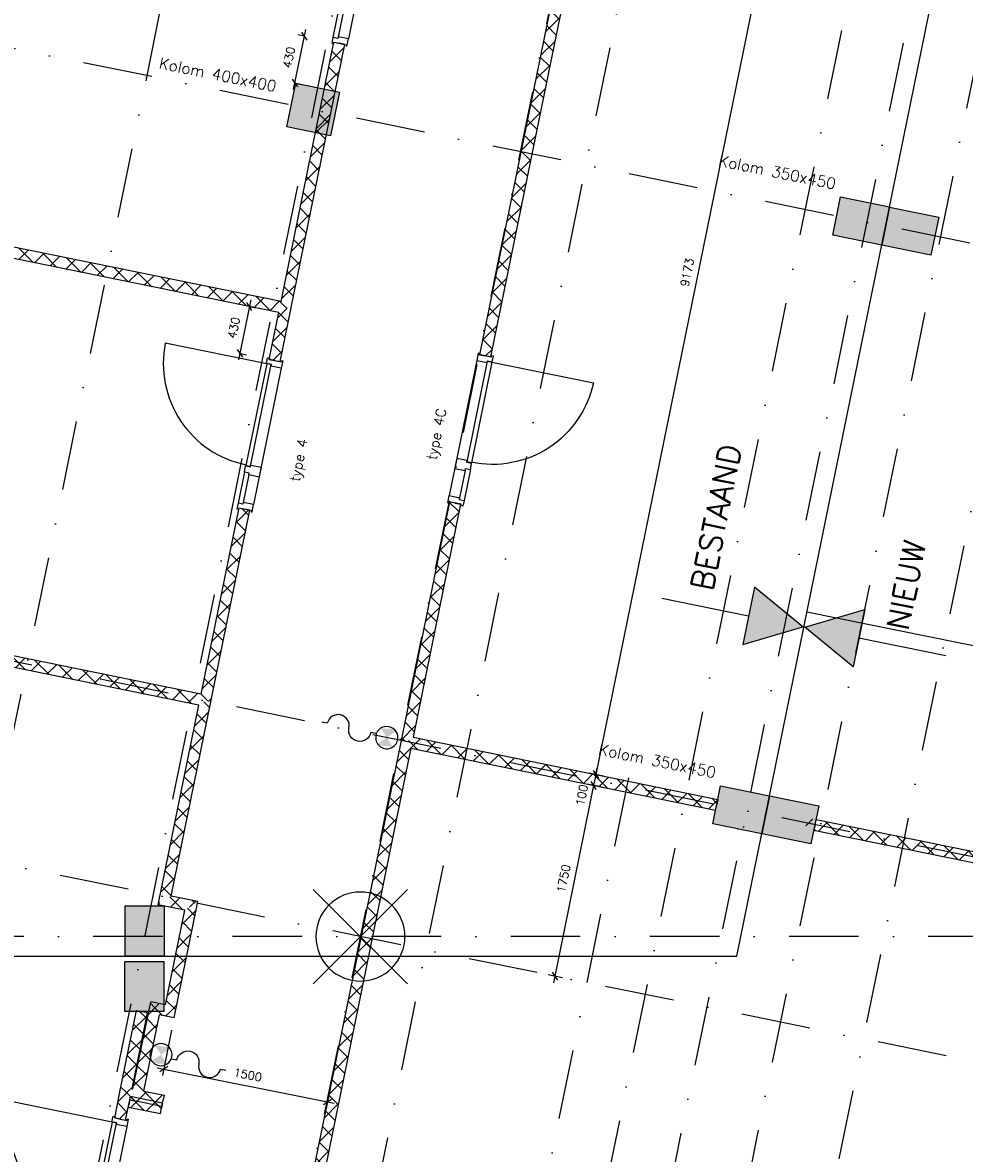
# Model space of a CAD drawing. Extents: x -33344 to 2055880, y -64816 to 121260.
# Tile 11 of 132: x 15018 to 23479, y 8111 to 18275. Entities that reach past the tile are written whole.
import ezdxf

# ---------------------------------------------------------------- set-up
doc = ezdxf.new("R2010")
doc.units = 0
doc.header["$LTSCALE"] = 50
doc.header["$MEASUREMENT"] = 0
doc.header["$PDMODE"] = 3
doc.header["$PDSIZE"] = 0.1
for name, pattern in [('DASHED', [0.75, 0.5, -0.25]), ('STRAM_0WT$1$DASHDOT', [25, 12.5, -6.25, 0, -6.25]), ('STRAM_0WT$1$DD1', [2.66667, 1.66667, -0.5, 0, -0.5])]:
    doc.linetypes.add(name, pattern=pattern)
doc.layers.get('0').update_dxf_attribs({"linetype": 'CONTINUOUS'})
doc.layers.get('DEFPOINTS').update_dxf_attribs({"linetype": 'CONTINUOUS'})
for name, color, linetype in [('A--A22--_F123-', 9, 'CONTINUOUS'), ('A--A28--_F12--', 7, 'CONTINUOUS'), ('A--A28--_F123-', 9, 'CONTINUOUS'), ('A--A56--_F123-', 7, 'CONTINUOUS'), ('A--L21--', 3, 'CONTINUOUS'), ('A--L22--', 3, 'CONTINUOUS'), ('A--L22--_F-2--', 7, 'CONTINUOUS'), ('A--L28--', 7, 'CONTINUOUS'), ('A--L28--_F12--', 7, 'CONTINUOUS'), ('A--L31--_F123-', 7, 'CONTINUOUS'), ('A--L32--', 7, 'CONTINUOUS'), ('A--L32--_F123-', 1, 'CONTINUOUS'), ('A--L32--_F123-DRAAIR', 7, 'CONTINUOUS'), ('A--L56--', 7, 'CONTINUOUS'), ('A--L56--_F123-', 7, 'CONTINUOUS'), ('A--M$1A-_F123-', 1, 'CONTINUOUS'), ('A--M1$A-_F123-', 1, 'CONTINUOUS'), ('A--T$1A-25_TEKST', 2, 'CONTINUOUS'), ('A--T$1A-_F123-_25MM', 3, 'CONTINUOUS'), ('NIEUWE_INDELING', 2, 'CONTINUOUS'), ('STRAM_0WT$0$A--L$7A-_STRA0', 1, 'STRAM_0WT$1$DASHDOT'), ('STRAM_0WT$0$A--L90--_F---0', 250, 'CONTINUOUS'), ('STRAM_0WT$1$A--L90--_F-23-', 7, 'CONTINUOUS'), ('STRAM_0WT$1$A--L90--_F123-', 7, 'CONTINUOUS'), ('STRAM_0WT$1$A--T$7A8-_STRA', 8, 'STRAM_0WT$1$DASHDOT'), ('STRAM_0WT$1$STRAMIEN', 1, 'STRAM_0WT$1$DD1'), ('TEKSTKOZIJNMERK', 2, 'CONTINUOUS'), ('X--LR---_CP', 7, 'CONTINUOUS'), ('XREF', 7, 'CONTINUOUS')]:
    doc.layers.add(name, color=color, linetype=linetype)
doc.styles.add('ALFA-0_25', font='ROMANS')
doc.styles.add('B-01', font='SIMPLEX.SHX', dxfattribs={"width": 0.8, "height": 4.5})
doc.styles.add('HIEMSTRA', font='romans.shx')
doc.dimstyles.new('1OP2', dxfattribs={"dimscale": 30, "dimtxt": 2.5, "dimasz": 2, "dimexe": 2, "dimexo": 0, "dimgap": 2, "dimtad": 1, "dimdec": 0, "dimzin": 0, "dimtxsty": 'HIEMSTRA', "dimblk1": 'OBLIQUE', "dimblk2": 'OBLIQUE', "dimsah": 1, "dimcen": -3, "dimdle": 2, "dimclrd": 2, "dimclre": 2, "dimclrt": 3, "dimazin": 3, "dimtfac": 1, "dimtdec": 0, "dimtofl": 0, "dimtmove": 0, "dimatfit": 3, "dimtvp": 0.833333, "dimtolj": 1, "dimtzin": 0})
pattern_1 = [(45, (-17378.85, -15708.01), (-84.8528, 84.8528), []), (135, (-17378.85, -15708.01), (-84.8528, -84.8528), [])]

# ---------------------------------------------------------------- blocks, each defined once
blk = doc.blocks.new('Q020439-')
at = {"layer": 'A--A28--_F12--', "color": 8}
for points in [[(-200, -200), (-200, 200), (200, 200)], [(-200, -200), (200, 200), (200, -200)]]:
    blk.add_solid(points, dxfattribs=at)
at = {"layer": 'A--L28--_F12--', "color": 3, "linetype": 'CONTINUOUS'}
blk.add_lwpolyline([(-200, -200), (-200, 200), (200, 200), (200, -200)], close=True, dxfattribs=at)
at = {"layer": 'X--LR---_CP'}
for p in [(-200, 0), (-200, 0), (200, 0)]:
    blk.add_point(p, dxfattribs=at)
blk = doc.blocks.new('KOLOM450X350')
at = {"layer": 'A--A28--_F12--', "color": 8}
for points in [[(-175, -225), (-175, 225), (175, 225)], [(-175, -225), (175, 225), (175, -225)]]:
    blk.add_solid(points, dxfattribs=at)
at = {"layer": 'A--L28--_F12--', "color": 3, "linetype": 'CONTINUOUS'}
blk.add_lwpolyline([(-175, -225), (-175, 225), (175, 225), (175, -225)], close=True, dxfattribs=at)
at = {"layer": 'X--LR---_CP'}
for p in [(-175, 0), (-175, 0), (175, 0)]:
    blk.add_point(p, dxfattribs=at)
blk = doc.blocks.new('STRAM_0WT$1$S090024-')
at = {"layer": 'STRAM_0WT$0$A--L90--_F---0', "linetype": 'CONTINUOUS'}
for points in [[(-0.000001, 5.999999), (-0.000001, -6)], [(-6.000001, 0), (5.999999, 0)]]:
    blk.add_lwpolyline(points, dxfattribs=at)
blk.add_lwpolyline([(-4.000001, 0, 1), (3.999998, 0, 1)], format="xyb", close=True, dxfattribs=at)
at = {"layer": 'STRAM_0WT$1$A--L90--_F-23-', "color": 255}
blk.add_circle((0, 0), 0.0123, dxfattribs=at)
at = {"layer": 'STRAM_0WT$1$A--L90--_F123-', "color": 2, "linetype": 'CONTINUOUS'}
for points in [[(-0.000001, 5.999999), (-0.000001, -6)], [(-6.000001, 0), (5.999999, 0)]]:
    blk.add_lwpolyline(points, dxfattribs=at)
blk.add_lwpolyline([(-4.000001, 0, 1), (3.999998, 0, 1)], format="xyb", close=True, dxfattribs=at)
blk = doc.blocks.new('STRAM_0WT')
at = {"layer": 'STRAM_0WT$0$A--L$7A-_STRA0'}
for p, q in [((-38410.733, 89013.047), (-64231.371, -37744.184)), ((-35527.847, 66718.097), (-57057.909, -38976.081)), ((-47754.974, 12905.719), (-58003.336, -37404.971)), ((-47201.343, 12792.944), (-57719.326, -38841.349)), ((-47191.427, -16952.606), (-66923.49, -12933.155)), ((-48269.28, -22243.942), (-68001.343, -18224.491)), ((-48628.564, -24007.72), (-68387.817, -19982.731)), ((-55158.941, -20761.096), (-58797.19, -38621.786)), ((-51840.773, -22186.947), (-68367.287, -22186.947))]:
    blk.add_line(p, q, dxfattribs=at)
at = {"layer": 'STRAM_0WT$1$A--T$7A8-_STRA', "color": 8}
for p, q in [((-52143.28, 13957.807), (-62448.73, -36633.131)), ((-50281.514, 13578.563), (-60661.803, -37379.774)), ((-51334.938, 5401.176), (-60073.364, -37497.015)), ((-47404.652, 4600.571), (-56073.829, -37957.669))]:
    blk.add_line(p, q, dxfattribs=at)
at = {"layer": 'STRAM_0WT$1$STRAMIEN', "linetype": 'STRAM_0WT$1$DASHDOT', "xscale": 100, "yscale": 100, "rotation": 315}
blk.add_blockref('STRAM_0WT$1$S090024-', (-57567.002, -22186.947), dxfattribs=at)
blk = doc.blocks.new('BETON_KOLOM_NIEUW_350X450')
at = {"layer": 'A--A28--_F123-'}
blk.add_hatch(color=53, dxfattribs=at).paths.add_polyline_path([(174, 225), (174, -225), (-176, -225), (-176, 225)])
at = {"layer": 'A--L28--_F12--', "color": 3, "linetype": 'CONTINUOUS'}
blk.add_lwpolyline([(174, 225), (174, -225), (-176, -225), (-176, 225)], close=True, dxfattribs=at)
blk = doc.blocks.new('DR_930TYPE4')
at = {"layer": 'A--L32--_F123-', "color": 1}
for p, q in [((67, 0), (1307, 0)), ((1057, -94), (1307, -94)), ((1038, -139), (1322, -139))]:
    blk.add_line(p, q, dxfattribs=at)
at = {"layer": 'A--L32--_F123-'}
for points in [[(0, -9), (0, 0), (67, 0), (67, -94), (52, -94), (52, -139), (0, -139), (0, -121), (12, -121), (12, -9), (0, -9)], [(969, 0), (1055, 0), (1057, 0), (1057, -94), (1057, -94), (1040, -94), (1040, -137), (1038, -139), (986, -139), (984, -137), (984, -94), (969, -94), (967, -94), (967, 0)], [(1374, -9), (1374, 0), (1307, 0), (1307, -94), (1322, -94), (1322, -139), (1374, -139), (1374, -121), (1362, -121), (1362, -9), (1374, -9)], [(54, -96), (54, -136), (980, -136), (977, -96), (54, -96)]]:
    blk.add_lwpolyline(points, close=True, dxfattribs=at)
blk.add_point((1374, 0), dxfattribs=at)
blk.add_point((1374, 0), dxfattribs=at)
at = {"layer": 'A--L32--_F123-DRAAIR', "color": 1}
blk.add_lwpolyline([(54, -136), (54, -1066, 0.414214), (973, -136)], format="xyb", dxfattribs=at)
at = {"layer": 'X--LR---_CP', "color": 1, "linetype": 'CONTINUOUS'}
blk.add_point((0, 0), dxfattribs=at)
at = {"layer": 'X--LR---_CP', "color": 1}
blk.add_point((982, 0), dxfattribs=at)
blk = doc.blocks.new('_OBLIQUE')
at = {"color": 0, "linetype": 'BYBLOCK'}
blk.add_line((-0.5, -0.5), (0.5, 0.5), dxfattribs=at)
blk = doc.blocks.new('*D912')
at = {"layer": 'A--M1$A-_F123-', "color": 2, "linetype": 'CONTINUOUS'}
for p, q in [((17067, 15782), (16957, 15243)), ((17049, 15724), (17113, 15711)), ((16963, 15303), (17028, 15290))]:
    blk.add_line(p, q, dxfattribs=at)
at = {"layer": 'DEFPOINTS', "color": 0, "linetype": 'CONTINUOUS'}
for p in [(17049, 15724), (16963, 15303), (16969, 15302)]:
    blk.add_point(p, dxfattribs=at)
at = {"layer": 'A--M1$A-_F123-', "color": 2, "linetype": 'CONTINUOUS', "xscale": 60, "yscale": 60, "zscale": 60}
for p, rotation in [((17055, 15723), 78.4862903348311), ((16969, 15302), 258.4862903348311)]:
    blk.add_blockref('_OBLIQUE', p, dxfattribs=dict(at, rotation=rotation))
at = {"layer": 'A--M1$A-_F123-', "color": 3, "linetype": 'CONTINUOUS', "insert": (16916, 15532), "char_height": 75, "attachment_point": 5, "rotation": 78.4863, "style": 'HIEMSTRA'}
blk.add_mtext('\\A1;430', dxfattribs=at)
blk = doc.blocks.new('*D913')
at = {"layer": 'A--M1$A-_F123-', "color": 2, "linetype": 'CONTINUOUS'}
for p, q in [((17452, 17673), (17562, 18212)), ((17550, 18153), (17491, 18165)), ((17464, 17732), (17523, 17720))]:
    blk.add_line(p, q, dxfattribs=at)
at = {"layer": 'DEFPOINTS', "color": 0, "linetype": 'CONTINUOUS'}
for p in [(17550, 18153), (17550, 18153), (17464, 17732)]:
    blk.add_point(p, dxfattribs=at)
at = {"layer": 'A--M1$A-_F123-', "color": 2, "linetype": 'CONTINUOUS', "xscale": 60, "yscale": 60, "zscale": 60}
for p, rotation in [((17550, 18153), 78.48629033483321), ((17464, 17732), 258.4862903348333)]:
    blk.add_blockref('_OBLIQUE', p, dxfattribs=dict(at, rotation=rotation))
at = {"layer": 'A--M1$A-_F123-', "color": 3, "linetype": 'CONTINUOUS', "insert": (17411, 17962), "char_height": 75, "attachment_point": 5, "rotation": 78.4863, "style": 'HIEMSTRA'}
blk.add_mtext('\\A1;430', dxfattribs=at)
blk = doc.blocks.new('*D934')
at = {"layer": 'A--M1$A-_F123-', "color": 2, "linetype": 'CONTINUOUS'}
for p, q in [((16356, 9218), (16275, 8810)), ((16228, 8881), (17816, 8562)), ((17827, 8923), (17745, 8515))]:
    blk.add_line(p, q, dxfattribs=at)
at = {"layer": 'DEFPOINTS', "color": 0, "linetype": 'CONTINUOUS'}
for p in [(16356, 9218), (17827, 8923), (17757, 8574)]:
    blk.add_point(p, dxfattribs=at)
at = {"layer": 'A--M1$A-_F123-', "color": 2, "linetype": 'CONTINUOUS', "xscale": 60, "yscale": 60, "zscale": 60}
for p, rotation in [((16286, 8869), 168.6402819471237), ((17757, 8574), 348.6402819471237)]:
    blk.add_blockref('_OBLIQUE', p, dxfattribs=dict(at, rotation=rotation))
at = {"layer": 'A--M1$A-_F123-', "color": 3, "linetype": 'CONTINUOUS', "insert": (17041, 8817), "char_height": 75, "attachment_point": 5, "rotation": 348.6403, "style": 'HIEMSTRA'}
blk.add_mtext('\\A1;1500', dxfattribs=at)
blk = doc.blocks.new('*U1077')
at = {"layer": 'A--A22--_F123-', "linetype": 'CONTINUOUS'}
h = blk.add_hatch(dxfattribs=at)
h.set_pattern_fill('ALFAKRS', color=256, scale=120, style=0)
h.set_pattern_definition([(45, (-18466.45, -11812.04), (-84.8528, 84.8528), []), (135, (-18466.45, -11812.04), (-84.8528, -84.8528), [])])
h.paths.add_polyline_path([(0, 0), (39, -59), (-1067, -5487), (-1117, -5482), (-1167, -5477), (-49, 10)])
at = {"layer": 'A--L22--_F-2--', "color": 2, "linetype": 'CONTINUOUS'}
for points in [[(-49, 10), (-49, 10), (-1167, -5477), (-1167, -5477)], [(39, -59), (39, -59), (-1067, -5487), (-1067, -5487)]]:
    blk.add_lwpolyline(points, dxfattribs=at)
blk = doc.blocks.new('*U1076')
at = {"layer": 'A--A22--_F123-', "linetype": 'CONTINUOUS'}
h = blk.add_hatch(dxfattribs=at)
h.set_pattern_fill('ALFAKRS', color=256, scale=120, style=0)
h.set_pattern_definition([(45, (-20471.57, -21655.45), (-84.8528, 84.8528), []), (135, (-20471.57, -21655.45), (-84.8528, -84.8528), [])])
h.paths.add_polyline_path([(0, 0), (49, -10), (-1250, -6386), (-1299, -6376), (-1348, -6366), (-49, 10)])
at = {"layer": 'A--L22--_F-2--', "color": 2, "linetype": 'CONTINUOUS'}
for points in [[(0, 0), (-49, 10), (-1348, -6366), (-1299, -6376)], [(0, 0), (49, -10), (-1250, -6386), (-1299, -6376)]]:
    blk.add_lwpolyline(points, dxfattribs=at)
blk = doc.blocks.new('*U1075')
at = {"layer": 'A--A22--_F123-', "linetype": 'CONTINUOUS'}
h = blk.add_hatch(dxfattribs=at)
h.set_pattern_fill('ALFAKRS', color=256, scale=120, style=0)
h.set_pattern_definition([(45, (-18466.45, -11812.04), (-84.8528, 84.8528), []), (135, (-18466.45, -11812.04), (-84.8528, -84.8528), [])])
h.paths.add_polyline_path([(0, 0), (59, 39), (2797, -519), (2787, -568), (2777, -617), (39, -59)])
at = {"layer": 'A--L22--_F-2--', "color": 2, "linetype": 'CONTINUOUS'}
for points in [[(59, 39), (59, 39), (2797, -519), (2787, -568)], [(39, -59), (39, -59), (2777, -617), (2787, -568)]]:
    blk.add_lwpolyline(points, dxfattribs=at)
blk = doc.blocks.new('*U1074')
at = {"layer": 'A--A22--_F123-', "linetype": 'CONTINUOUS'}
h = blk.add_hatch(dxfattribs=at)
h.set_pattern_fill('ALFAKRS', color=256, scale=120, style=0)
h.set_pattern_definition([(45, (-18903.29, -13956.54), (-84.8528, 84.8528), []), (135, (-18903.29, -13956.54), (-84.8528, -84.8528), [])])
h.paths.add_polyline_path([(0, 0), (49, -10), (-378, -2105), (-437, -2145), (-486, -2135), (-49, 10)])
at = {"layer": 'A--L22--_F-2--', "color": 2, "linetype": 'CONTINUOUS'}
for points in [[(0, 0), (-49, 10), (-486, -2135), (-486, -2135)], [(0, 0), (49, -10), (-378, -2105), (-378, -2105)]]:
    blk.add_lwpolyline(points, dxfattribs=at)
blk = doc.blocks.new('*U1071')
at = {"layer": 'A--A22--_F123-', "linetype": 'CONTINUOUS'}
h = blk.add_hatch(dxfattribs=at)
h.set_pattern_fill('ALFAKRS', color=256, scale=120, style=0)
h.set_pattern_definition([(45, (-22136.55, -11064.44), (-84.8528, 84.8528), []), (135, (-22136.55, -11064.44), (-84.8528, -84.8528), [])])
h.paths.add_polyline_path([(0, 0), (10, 49), (4293, -823), (4283, -872), (4273, -921), (-10, -49)])
at = {"layer": 'A--L22--_F-2--', "color": 2, "linetype": 'CONTINUOUS'}
for points in [[(0, 0), (-10, -49), (4273, -921), (4283, -872)], [(0, 0), (10, 49), (4293, -823), (4283, -872)]]:
    blk.add_lwpolyline(points, dxfattribs=at)
blk = doc.blocks.new('*U1589')
at = {"layer": 'A--A22--_F123-', "linetype": 'CONTINUOUS'}
for p, q in [((188, 673), (124, 737)), ((64, 565), (192, 693)), ((159, 532), (75, 617)), ((21, 352), (149, 480)), ((131, 391), (46, 476)), ((102, 250), (17, 335)), ((-23, 138), (105, 267)), ((73, 109), (-11, 194)), ((8, 5), (-40, 53)), ((25, 16), (62, 54))]:
    blk.add_line(p, q, dxfattribs=at)
blk = doc.blocks.new('*U1070')
at = {"layer": 'A--L22--_F-2--', "color": 2, "linetype": 'CONTINUOUS'}
for points in [[(-49, 10), (-49, 10), (100, 742), (149, 732)], [(59, 39), (59, 39), (198, 722), (149, 732)]]:
    blk.add_lwpolyline(points, dxfattribs=at)
at = {"color": 1, "linetype": 'CONTINUOUS'}
blk.add_blockref('*U1589', (0, 0), dxfattribs=at)
blk = doc.blocks.new('*U1586')
at = {"layer": 'A--A22--_F123-', "linetype": 'CONTINUOUS'}
for p, q in [((226, 859), (160, 926)), ((108, 781), (236, 909)), ((197, 718), (113, 803)), ((65, 568), (193, 696)), ((169, 577), (84, 662)), ((140, 436), (55, 521)), ((21, 355), (149, 483)), ((111, 295), (26, 380)), ((-22, 142), (106, 270)), ((82, 154), (-2, 239)), ((54, 13), (-31, 98)), ((2, -4), (63, 57))]:
    blk.add_line(p, q, dxfattribs=at)
blk = doc.blocks.new('*U1069')
at = {"layer": 'A--L22--_F-2--', "color": 2, "linetype": 'CONTINUOUS'}
for points in [[(39, -59), (39, -59), (252, 987), (252, 987)], [(-39, 59), (-39, 59), (134, 909), (134, 909)]]:
    blk.add_lwpolyline(points, dxfattribs=at)
at = {"color": 1, "linetype": 'CONTINUOUS'}
blk.add_blockref('*U1586', (0, 0), dxfattribs=at)
blk = doc.blocks.new('*U1068')
at = {"layer": 'A--A22--_F123-', "linetype": 'CONTINUOUS'}
h = blk.add_hatch(dxfattribs=at)
h.set_pattern_fill('ALFAKRS', color=256, scale=120, style=0)
h.set_pattern_definition([(45, (-16533.15, -10336.08), (-84.8528, 84.8528), []), (135, (-16533.15, -10336.08), (-84.8528, -84.8528), [])])
h.paths.add_polyline_path([(0, 0), (59, 39), (-180, 88), (-239, 49), (-298, 10), (-59, -39)])
at = {"layer": 'A--L22--_F-2--', "color": 2, "linetype": 'CONTINUOUS'}
for points in [[(-59, -39), (-59, -39), (-298, 10), (-298, 10)], [(59, 39), (59, 39), (-180, 88), (-180, 88)]]:
    blk.add_lwpolyline(points, dxfattribs=at)
blk = doc.blocks.new('*U1066')
at = {"layer": 'A--A22--_F123-', "linetype": 'CONTINUOUS'}
h = blk.add_hatch(dxfattribs=at)
h.set_pattern_fill('ALFAKRS', color=256, scale=120, style=0)
h.set_pattern_definition(pattern_1)
h.paths.add_polyline_path([(0, 0), (-39, 59), (436, 2391), (485, 2381), (534, 2371), (49, -10)])
at = {"layer": 'A--L22--_F-2--', "color": 2, "linetype": 'CONTINUOUS'}
for points in [[(-39, 59), (-39, 59), (436, 2391), (485, 2381)], [(49, -10), (49, -10), (534, 2371), (485, 2381)]]:
    blk.add_lwpolyline(points, dxfattribs=at)
blk = doc.blocks.new('*U1065')
at = {"layer": 'A--A22--_F123-', "linetype": 'CONTINUOUS'}
h = blk.add_hatch(dxfattribs=at)
h.set_pattern_fill('ALFAKRS', color=256, scale=120, style=0)
h.set_pattern_definition([(45, (-16660.19, -12179.98), (-84.8528, 84.8528), []), (135, (-16660.19, -12179.98), (-84.8528, -84.8528), [])])
h.paths.add_polyline_path([(0, 0), (-39, 59), (302, 1733), (351, 1723), (400, 1713), (49, -10)])
at = {"layer": 'A--L22--_F-2--', "color": 2, "linetype": 'CONTINUOUS'}
for points in [[(-39, 59), (-39, 59), (302, 1733), (351, 1723)], [(49, -10), (49, -10), (400, 1713), (351, 1723)]]:
    blk.add_lwpolyline(points, dxfattribs=at)
blk = doc.blocks.new('*U1060')
at = {"layer": 'A--A22--_F123-', "linetype": 'CONTINUOUS'}
h = blk.add_hatch(dxfattribs=at)
h.set_pattern_fill('ALFAKRS', color=256, scale=120, style=0)
h.set_pattern_definition([(45, (-16660.19, -12179.98), (-84.8528, 84.8528), []), (135, (-16660.19, -12179.98), (-84.8528, -84.8528), [])])
h.paths.add_polyline_path([(0, 0), (-59, -39), (-5657, 1101), (-5647, 1150), (-5637, 1199), (-39, 59)])
at = {"layer": 'A--L22--_F-2--', "color": 2, "linetype": 'CONTINUOUS'}
for points in [[(-59, -39), (-59, -39), (-5657, 1101), (-5647, 1150)], [(-39, 59), (-39, 59), (-5637, 1199), (-5647, 1150)]]:
    blk.add_lwpolyline(points, dxfattribs=at)
blk = doc.blocks.new('*U1059')
at = {"layer": 'A--A22--_F123-', "linetype": 'CONTINUOUS'}
h = blk.add_hatch(dxfattribs=at)
h.set_pattern_fill('ALFAKRS', color=256, scale=120, style=0)
h.set_pattern_definition([(45, (-16294.48, -10384.69), (-84.8528, 84.8528), []), (135, (-16294.48, -10384.69), (-84.8528, -84.8528), [])])
h.paths.add_polyline_path([(0, 0), (-59, -39), (307, 1756), (366, 1795), (415, 1785), (59, 39)])
at = {"layer": 'A--L22--_F-2--', "color": 2, "linetype": 'CONTINUOUS'}
for points in [[(-59, -39), (-59, -39), (307, 1756), (307, 1756)], [(59, 39), (59, 39), (415, 1785), (415, 1785)]]:
    blk.add_lwpolyline(points, dxfattribs=at)
blk = doc.blocks.new('*U1058')
at = {"layer": 'A--A22--_F123-', "linetype": 'CONTINUOUS'}
h = blk.add_hatch(dxfattribs=at)
h.set_pattern_fill('ALFAKRS', color=256, scale=120, style=0)
h.set_pattern_definition(pattern_1)
h.paths.add_polyline_path([(0, 0), (-59, -39), (-6073, 1186), (-6063, 1235), (-6053, 1284), (-39, 59)])
at = {"layer": 'A--L22--_F-2--', "color": 2, "linetype": 'CONTINUOUS'}
for points in [[(-59, -39), (-59, -39), (-6073, 1186), (-6063, 1235)], [(-39, 59), (-39, 59), (-6053, 1284), (-6063, 1235)]]:
    blk.add_lwpolyline(points, dxfattribs=at)
blk = doc.blocks.new('*U1057')
at = {"layer": 'A--A22--_F123-', "linetype": 'CONTINUOUS'}
h = blk.add_hatch(dxfattribs=at)
h.set_pattern_fill('ALFAKRS', color=256, scale=120, style=0)
h.set_pattern_definition([(45, (-17283.03, -15237.63), (-84.8528, 84.8528), []), (135, (-17283.03, -15237.63), (-84.8528, -84.8528), [])])
h.paths.add_polyline_path([(0, 0), (-49, 10), (37, 431), (96, 470), (145, 460), (49, -10)])
at = {"layer": 'A--L22--_F-2--', "color": 2, "linetype": 'CONTINUOUS'}
for points in [[(0, 0), (-49, 10), (37, 431), (37, 431)], [(0, 0), (49, -10), (145, 460), (145, 460)]]:
    blk.add_lwpolyline(points, dxfattribs=at)
blk = doc.blocks.new('*D954')
at = {"layer": 'A--M$1A-_F123-', "color": 2}
for p, q in [((22011, 20563), (20156, 11458)), ((22067, 20491), (21940, 20517)), ((20236, 11503), (20109, 11528))]:
    blk.add_line(p, q, dxfattribs=at)
at = {"layer": 'DEFPOINTS', "color": 0}
for p in [(22067, 20491), (20168, 11516), (20236, 11503)]:
    blk.add_point(p, dxfattribs=at)
at = {"layer": 'A--M$1A-_F123-', "color": 2, "xscale": 60, "yscale": 60, "zscale": 60}
for p, rotation in [((21999, 20505), 78.48629033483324), ((20168, 11516), 258.4862903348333)]:
    blk.add_blockref('_OBLIQUE', p, dxfattribs=dict(at, rotation=rotation))
at = {"layer": 'A--M$1A-_F123-', "color": 3, "insert": (20988, 16030), "char_height": 75, "attachment_point": 5, "rotation": 78.4863, "style": 'HIEMSTRA'}
blk.add_mtext('\\A1;9173', dxfattribs=at)
blk = doc.blocks.new('*D955')
at = {"layer": 'A--M$1A-_F123-', "color": 2}
for p, q in [((20236, 11503), (20109, 11528)), ((20168, 11516), (20180, 11575)), ((20216, 11405), (20089, 11430)), ((20148, 11418), (20136, 11360))]:
    blk.add_line(p, q, dxfattribs=at)
at = {"layer": 'DEFPOINTS', "color": 0}
for p in [(20236, 11503), (20148, 11418), (20216, 11405)]:
    blk.add_point(p, dxfattribs=at)
at = {"layer": 'A--M$1A-_F123-', "color": 2, "xscale": 60, "yscale": 60, "zscale": 60}
for p, rotation in [((20168, 11516), 258.4862903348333), ((20148, 11418), 78.48629033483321)]:
    blk.add_blockref('_OBLIQUE', p, dxfattribs=dict(at, rotation=rotation))
at = {"layer": 'A--M$1A-_F123-', "color": 3, "insert": (20042, 11331), "char_height": 75, "attachment_point": 5, "rotation": 78.4863, "style": 'HIEMSTRA'}
blk.add_mtext('\\A1;100', dxfattribs=at)
blk = doc.blocks.new('*D956')
at = {"layer": 'A--M$1A-_F123-', "color": 2}
for p, q in [((20160, 11477), (19787, 9645)), ((20216, 11405), (20089, 11430)), ((19867, 9690), (19740, 9716))]:
    blk.add_line(p, q, dxfattribs=at)
at = {"layer": 'DEFPOINTS', "color": 0}
for p in [(20216, 11405), (19799, 9704), (19867, 9690)]:
    blk.add_point(p, dxfattribs=at)
at = {"layer": 'A--M$1A-_F123-', "color": 2, "xscale": 60, "yscale": 60, "zscale": 60}
for p, rotation in [((20148, 11418), 78.48629033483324), ((19799, 9704), 258.4862903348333)]:
    blk.add_blockref('_OBLIQUE', p, dxfattribs=dict(at, rotation=rotation))
at = {"layer": 'A--M$1A-_F123-', "color": 3, "insert": (19878, 10581), "char_height": 75, "attachment_point": 5, "rotation": 78.4863, "style": 'HIEMSTRA'}
blk.add_mtext('\\A1;1750', dxfattribs=at)
blk = doc.blocks.new('*D986')
at = {"layer": 'A--M$1A-_F123-', "color": 2}
for p, q in [((20178, 19966), (20150, 19826)), ((28467, 18194), (20103, 19897)), ((28424, 18286), (28396, 18147))]:
    blk.add_line(p, q, dxfattribs=at)
at = {"layer": 'DEFPOINTS', "color": 0}
for p in [(20178, 19966), (20162, 19885), (28424, 18286)]:
    blk.add_point(p, dxfattribs=at)
at = {"layer": 'A--M$1A-_F123-', "color": 2, "xscale": 60, "yscale": 60, "zscale": 60}
for p, rotation in [((20162, 19885), 168.4862903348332), ((28408, 18205), 348.4862903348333)]:
    blk.add_blockref('_OBLIQUE', p, dxfattribs=dict(at, rotation=rotation))
at = {"layer": 'A--M$1A-_F123-', "color": 3, "insert": (24304, 19141), "char_height": 75, "attachment_point": 5, "rotation": 348.4863, "style": 'HIEMSTRA'}
blk.add_mtext('\\A1;8415', dxfattribs=at)
blk = doc.blocks.new('*D994')
at = {"layer": 'A--M$1A-_F123-', "color": 2}
for p, q in [((15673, 24026), (14112, 16363)), ((15865, 23926), (15602, 23979)), ((14328, 16381), (14065, 16434))]:
    blk.add_line(p, q, dxfattribs=at)
at = {"layer": 'DEFPOINTS', "color": 0}
for p in [(15865, 23926), (14124, 16422), (14328, 16381)]:
    blk.add_point(p, dxfattribs=at)
at = {"layer": 'A--M$1A-_F123-', "color": 2, "xscale": 60, "yscale": 60, "zscale": 60}
for p, rotation in [((15661, 23967), 78.48629033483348), ((14124, 16422), 258.4862903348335)]:
    blk.add_blockref('_OBLIQUE', p, dxfattribs=dict(at, rotation=rotation))
at = {"layer": 'A--M$1A-_F123-', "color": 3, "insert": (14797, 20214), "char_height": 75, "attachment_point": 5, "rotation": 78.4863, "style": 'HIEMSTRA'}
blk.add_mtext('\\A1;7700', dxfattribs=at)
blk = doc.blocks.new('S050122-')
at = {"layer": 'A--A56--_F123-', "color": 2}
for points in [[(0.59, 1.09), (3.18, 1.29), (2, -0.33), (3.41, 1.09)], [(1.09, -2.11), (0.59, -1.74), (3.41, -1.74), (2, -0.33)]]:
    blk.add_solid(points, dxfattribs=at)
at = {"layer": 'A--L56--_F123-', "color": 1, "linetype": 'CONTINUOUS'}
blk.add_lwpolyline([(0, -0.33, 1), (4, -0.33, 1)], format="xyb", close=True, dxfattribs=at)
blk.add_lwpolyline([(4, -0.66), (5, -0.66, -1), (9, -0.66, 0.98), (13, -0.74), (14, -0.74)], format="xyb", dxfattribs=at)
blk = doc.blocks.new('*U1587')
at = {"layer": 'A--A22--_F123-', "linetype": 'CONTINUOUS'}
for p, q in [((-65, -38), (-138, 35)), ((-134, 30), (-94, 70)), ((-37, -43), (2, -4))]:
    blk.add_line(p, q, dxfattribs=at)
blk = doc.blocks.new('*U1579')
at = {"layer": 'A--L22--_F-2--', "color": 2, "linetype": 'CONTINUOUS'}
for points in [[(-39, 59), (-39, 59), (-171, 86), (-171, 86)], [(39, -59), (39, -59), (-93, -32), (-93, -32)]]:
    blk.add_lwpolyline(points, dxfattribs=at)
at = {"layer": 'A--A22--_F123-', "color": 1, "linetype": 'CONTINUOUS'}
blk.add_blockref('*U1587', (0, 0), dxfattribs=at)
blk = doc.blocks.new('*U1592')
at = {"layer": 'A--A22--_F123-', "linetype": 'CONTINUOUS'}
for p, q in [((131, -78), (9, 44)), ((13, -54), (98, 31)), ((154, -82), (239, 2)), ((287, -64), (216, 7))]:
    blk.add_line(p, q, dxfattribs=at)
blk = doc.blocks.new('*U1580')
at = {"layer": 'A--L22--_F-2--', "color": 2, "linetype": 'CONTINUOUS'}
for points in [[(0, 0), (-10, -49), (278, -108), (288, -59)], [(0, 0), (10, 49), (298, -10), (288, -59)]]:
    blk.add_lwpolyline(points, dxfattribs=at)
at = {"layer": 'A--A22--_F123-', "color": 1, "linetype": 'CONTINUOUS'}
blk.add_blockref('*U1592', (0, 0), dxfattribs=at)
blk = doc.blocks.new('*U1585')
at = {"layer": 'A--A22--_F123-', "linetype": 'CONTINUOUS'}
for p, q in [((154, 792), (118, 829)), ((97, 726), (158, 787)), ((53, 512), (182, 641)), ((174, 603), (89, 688)), ((145, 462), (60, 547)), ((10, 299), (138, 427)), ((116, 321), (32, 406)), ((-33, 86), (95, 214)), ((88, 180), (3, 265)), ((59, 39), (-26, 124))]:
    blk.add_line(p, q, dxfattribs=at)
blk = doc.blocks.new('*U1581')
at = {"layer": 'A--L22--_F-2--', "color": 2, "linetype": 'CONTINUOUS'}
for points in [[(-39, 59), (-39, 59), (121, 843), (121, 843)], [(59, 39), (59, 39), (199, 725), (199, 725)]]:
    blk.add_lwpolyline(points, dxfattribs=at)
at = {"layer": 'A--A22--_F123-', "color": 1, "linetype": 'CONTINUOUS'}
blk.add_blockref('*U1585', (0, 0), dxfattribs=at)
blk = doc.blocks.new('*U1584')
at = {"layer": 'A--A22--_F123-', "linetype": 'CONTINUOUS'}
for p, q in [((-1, -51), (84, 34)), ((187, -89), (59, 39)), ((140, -80), (225, 5))]:
    blk.add_line(p, q, dxfattribs=at)
blk = doc.blocks.new('*U1582')
at = {"layer": 'A--L22--_F-2--', "color": 2, "linetype": 'CONTINUOUS'}
for points in [[(59, 39), (59, 39), (240, 2), (230, -47)], [(-10, -49), (-10, -49), (220, -96), (230, -47)]]:
    blk.add_lwpolyline(points, dxfattribs=at)
at = {"layer": 'A--A22--_F123-', "color": 1, "linetype": 'CONTINUOUS'}
blk.add_blockref('*U1584', (0, 0), dxfattribs=at)
blk = doc.blocks.new('*U1588')
at = {"layer": 'A--A22--_F123-', "linetype": 'CONTINUOUS'}
for p, q in [((3, -5), (25, 16)), ((80, -67), (8, 5))]:
    blk.add_line(p, q, dxfattribs=at)
blk = doc.blocks.new('*U1583')
at = {"layer": 'A--L22--_F-2--', "color": 2, "linetype": 'CONTINUOUS'}
for points in [[(59, 39), (59, 39), (67, 37), (67, 37)], [(39, -59), (39, -59), (96, -71), (96, -71)]]:
    blk.add_lwpolyline(points, dxfattribs=at)
at = {"layer": 'A--A22--_F123-', "color": 1, "linetype": 'CONTINUOUS'}
blk.add_blockref('*U1588', (0, 0), dxfattribs=at)
blk = doc.blocks.new('*U1591')
at = {"layer": 'A--A22--_F123-', "linetype": 'CONTINUOUS'}
for p, q in [((-19, 158), (51, 228)), ((63, 60), (-21, 145)), ((-6, 1), (66, 73))]:
    blk.add_line(p, q, dxfattribs=at)
blk = doc.blocks.new('*U1590')
at = {"layer": 'A--L22--_F-2--', "color": 2, "linetype": 'CONTINUOUS'}
for points in [[(0, 0), (-49, 10), (-2, 243), (-2, 243)], [(0, 0), (49, -10), (86, 174), (86, 174)]]:
    blk.add_lwpolyline(points, dxfattribs=at)
at = {"layer": 'A--A22--_F123-', "color": 1, "linetype": 'CONTINUOUS'}
blk.add_blockref('*U1591', (0, 0), dxfattribs=at)

msp = doc.modelspace()

# ---------------------------------------------------------------- hatches: boundary and pattern name
at = {"layer": 'NIEUWE_INDELING'}
for points in [[(21591.8, 13200.5), (21487.1, 12686.4), (22025.8, 12844.4)], [(22584.1, 12998.4), (22479.3, 12484.2), (22045.4, 12840.4)]]:
    msp.add_hatch(color=256, dxfattribs=at).paths.add_polyline_path(points)

# ---------------------------------------------------------------- linework, layer by layer
at = {"color": 4, "linetype": 'CONTINUOUS'}
for p, q in [((21433.1, 9884.9), (24810.7, 26466.1)), ((9162, 9884.9), (21433.1, 9884.9))]:
    msp.add_line(p, q, dxfattribs=at).dxf.unprotected_set("ltscale", 0)
at = {"layer": 'A--A22--_F123-'}
for p, q in [((17784.9, 17451), (17656.8, 17322.8)), ((22116.9, 11119.5), (22054.2, 11056.7))]:
    msp.add_line(p, q, dxfattribs=at)
at = {"layer": 'A--L31--_F123-', "color": 2, "linetype": 'CONTINUOUS'}
msp.add_line((25950.4, 12185.3), (22063, 12977.2), dxfattribs=at)
at = {"layer": 'NIEUWE_INDELING'}
for p, q in [((20760, 13102.2), (21539.4, 12943.5)), ((23311.2, 12582.6), (22531.7, 12741.3))]:
    msp.add_line(p, q, dxfattribs=at)
for points in [[(21591.8, 13200.5), (21487.1, 12686.4), (22025.8, 12844.4)], [(22584.1, 12998.4), (22479.3, 12484.2), (22045.4, 12840.4)]]:
    msp.add_lwpolyline(points, close=True, dxfattribs=at)

# ---------------------------------------------------------------- block references
for p, rotation in [((22551.6, 16491.3), 258.4862903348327), ((22551.6, 16491.3), 258.486290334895), ((21473.7, 11199.3), 258.486290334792), ((21473.7, 11199.3), 258.486290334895)]:
    msp.add_blockref('KOLOM450X350', p, dxfattribs=dict(rotation=rotation))
for name, p in [('KOLOM450X350', (16113.4, 10109.9)), ('KOLOM450X350', (16113.4, 10109.9)), ('BETON_KOLOM_NIEUW_350X450', (16113.4, 9609.9))]:
    msp.add_blockref(name, p)
at = {"layer": 'A--A28--_F123-', "color": 53, "rotation": 78.486290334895}
for p in [(22992.6, 16401.4), (21914.7, 11110.1)]:
    msp.add_blockref('BETON_KOLOM_NIEUW_350X450', p, dxfattribs=at)
at = {"layer": 'A--L21--', "linetype": 'CONTINUOUS'}
for name, p in [('*U1581', (16048.1, 8631.1)), ('*U1583', (15941.7, 8652.8)), ('*U1582', (16048.1, 8631.1)), ('*U1580', (15977.2, 8576.8))]:
    msp.add_blockref(name, p, dxfattribs=at)
at = {"layer": 'A--L22--'}
for name, p in [('*U1076', (20471.6, 21655.5)), ('*U1066', (17378.9, 15708)), ('*U1058', (17378.9, 15708)), ('*U1057', (17283, 15237.6)), ('*U1074', (18903.3, 13956.5)), ('*U1065', (16660.2, 12180)), ('*U1060', (16660.2, 12180)), ('*U1059', (16294.5, 10384.7)), ('*U1077', (18466.5, 11812)), ('*U1075', (18466.5, 11812)), ('*U1071', (22136.6, 11064.4)), ('*U1068', (16533.2, 10336.1)), ('*U1069', (16340, 9388)), ('*U1070', (15941.7, 8652.8)), ('*U1590', (15894.2, 8419.7))]:
    msp.add_blockref(name, p, dxfattribs=at)
at = {"layer": 'A--L22--', "linetype": 'CONTINUOUS'}
msp.add_blockref('*U1579', (16340, 9388), dxfattribs=at)
at = {"layer": 'A--L28--', "linetype": 'CONTINUOUS'}
for rotation in [78.48629033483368, 78.486290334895]:
    msp.add_blockref('Q020439-', (17627.8, 17494.3), dxfattribs=dict(at, rotation=rotation))
at = {"layer": 'A--L32--', "linetype": 'CONTINUOUS'}
for p, rotation in [((18205.3, 19409.5), 258.4862903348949), ((15966.2, 8417.3), 258.4862903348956)]:
    msp.add_blockref('DR_930TYPE4', p, dxfattribs=dict(at, rotation=rotation))
for p, xscale, rotation in [((17355.3, 15235.3), 1.008733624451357, 258.4862903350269), ((19111.5, 15304.1), -1, 78.48629033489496)]:
    msp.add_blockref('DR_930TYPE4', p, dxfattribs=dict(at, xscale=xscale, rotation=rotation))
at = {"layer": 'A--L56--', "linetype": 'CONTINUOUS', "yscale": 50}
for p, xscale, rotation in [((18384.4, 11812.4), 50, 168.4862903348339), ((16165.9, 9034.3), 50.0000000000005, 348.4862903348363)]:
    msp.add_blockref('S050122-', p, dxfattribs=dict(at, xscale=xscale, rotation=rotation))
at = {"layer": 'XREF', "linetype": 'DASHED', "ltscale": 20}
msp.add_blockref('STRAM_0WT', (75619.4, 32246.9), dxfattribs=at)

# ---------------------------------------------------------------- texts
at = {"layer": 'A--T$1A-25_TEKST', "style": 'B-01'}
for s, p in [('Kolom 400x400', (16236.4, 17865.4, -0.9)), ('Kolom 350x450', (21262.9, 16989.1)), ('Kolom 350x450', (20184.9, 11697.1))]:
    msp.add_text(s, height=100, rotation=348.47958, dxfattribs=at).set_placement(p)
at = {"layer": 'A--T$1A-_F123-_25MM', "style": 'ALFA-0_25'}
for s, p in [('BESTAAND', (21214.7, 13158)), ('NIEUW', (22972.7, 12799.9))]:
    msp.add_text(s, height=200, rotation=78.5113, dxfattribs=at).set_placement(p)
at = {"layer": 'TEKSTKOZIJNMERK', "style": 'B-01'}
for s, p in [('type 4C', (18733, 14337)), ('type 4', (17502.7, 14142.2))]:
    msp.add_text(s, height=90, rotation=78.48629, dxfattribs=at).set_placement(p)

# ---------------------------------------------------------------- dimensions: what is measured, and where the dimension line sits
at = {"layer": 'A--M$1A-_F123-'}
for p1, p2, distance, picture, middle in [((15864.8, 23925.6), (14327.9, 16380.5), -208, '*D994', (14797, 20214)), ((28424.3, 18286), (20178.4, 19965.7), 82.2, '*D986', (24304.4, 19140.9))]:
    dim = msp.add_aligned_dim(p1=p1, p2=p2, distance=distance, dimstyle='1OP2', dxfattribs=at)
    dim.commit()
    dim.dimension.update_dxf_attribs({"geometry": picture, "text_midpoint": middle})
for base, p1, p2, picture, middle in [((20168.1, 11516.4), (22067.1, 20490.7), (20236.2, 11502.6), '*D954', (20988, 16030)), ((19798.9, 9704.1), (20216.2, 11404.6), (19867, 9690.3), '*D956', (19878, 10580.8))]:
    dim = msp.add_linear_dim(base=base, p1=p1, p2=p2, angle=78.48629, dimstyle='1OP2', dxfattribs=at)
    dim.commit()
    dim.dimension.update_dxf_attribs({"geometry": picture, "text_midpoint": middle})
dim = msp.add_linear_dim(base=(20148.1, 11418.5), p1=(20236.2, 11502.6), p2=(20216.2, 11404.6), angle=78.48629, dimstyle='1OP2', dxfattribs=at)
dim.commit()
dim.dimension.update_dxf_attribs({"geometry": '*D955', "text_midpoint": (20042.2, 11331.1), "dimtype": 160})
at = {"layer": 'A--M1$A-_F123-', "linetype": 'CONTINUOUS'}
for p1, p2, distance, picture, middle in [((17463.9, 17731.8), (17549.7, 18153.1), 0, '*D913', (17411.3, 17961.9)), ((17049.1, 15724.2), (16963.2, 15302.9), 5.7, '*D912', (16916.2, 15531.8)), ((16356.5, 9218.3), (17826.9, 8922.9), -356.2, '*D934', (17040.8, 8817))]:
    dim = msp.add_aligned_dim(p1=p1, p2=p2, distance=distance, dimstyle='1OP2', dxfattribs=at)
    dim.commit()
    dim.dimension.update_dxf_attribs({"geometry": picture, "text_midpoint": middle})

doc.saveas('drawing.dxf')
